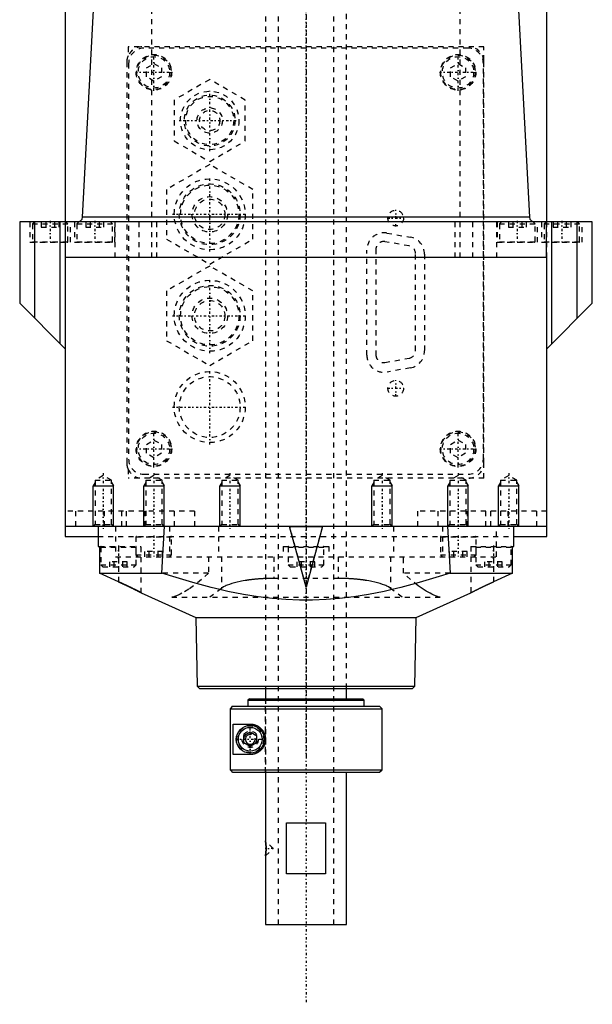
# Model space of a CAD drawing. Extents: x -88 to 88, y -489 to 213.
# Tile 1 of 4: x -57 to 57, y -489 to -295. Entities that reach past the tile are written whole.
import ezdxf

# ---------------------------------------------------------------- set-up
doc = ezdxf.new("R2010")
doc.units = 0
doc.linetypes.add('CENTER', pattern=[1.5, 0.45, -0.5, 0.05, -0.5])
doc.linetypes.add('DASHED', pattern=[2, 1, -1])
for name, color, linetype in [('AM_0', 7, 'CONTINUOUS'), ('AM_10', 7, 'CONTINUOUS'), ('AM_3', 7, 'DASHED'), ('AM_7', 7, 'CENTER')]:
    doc.layers.add(name, color=color, linetype=linetype)

msp = doc.modelspace()

# ---------------------------------------------------------------- linework, layer by layer
at = {"layer": 'AM_0', "color": 7, "linetype": 'CONTINUOUS'}
for p, q in [((-44.1, -333.55), (-34.5, -151.1)), ((34.5, -151.1), (44.1, -333.55)), ((-47.5, -195.5), (-47.5, -334.5)), ((47.5, -334.5), (47.5, -195.5)), ((44.1, -333.55), (-44.1, -333.55)), ((-56.5, -334.5), (-56.5, -350.5)), ((56.5, -334.5), (-56.5, -334.5)), ((-53.53, -353.47), (-53.53, -334.5)), ((-48.48, -358.52), (-48.48, -334.5)), ((-47.45, -341.5), (-47.45, -334.5)), ((47.45, -341.5), (47.45, -334.5)), ((48.48, -358.52), (48.48, -334.5)), ((53.53, -353.47), (53.53, -334.5)), ((56.5, -350.5), (56.5, -334.5)), ((-47.5, -341.5), (-47.5, -396.5)), ((47.5, -341.5), (-47.5, -341.5)), ((47.5, -396.5), (47.5, -341.5)), ((-56.5, -350.5), (-47.5, -359.5)), ((47.5, -359.5), (56.5, -350.5)), ((-47.5, -394.5), (47.5, -394.5)), ((-41, -394.5), (-41, -398.5)), ((-28.46, -403.75), (-27.95, -394.5)), ((-13, -394.5), (-13, -394.5)), ((-3.25, -394.5), (-3.25, -394.53)), ((-3.25, -394.53), (3.25, -394.53)), ((0, -406.51), (-3.25, -394.53)), ((3.25, -394.53), (0, -406.51)), ((3.25, -394.5), (3.25, -394.53)), ((13, -394.5), (13, -394.5)), ((27.95, -394.5), (28.46, -403.75)), ((41, -398.5), (41, -394.5)), ((-47.5, -396.5), (-41.05, -396.5)), ((41.05, -396.5), (47.5, -396.5)), ((-41, -398.5), (-40.75, -398.5)), ((-40.75, -398.5), (-40.75, -403.75)), ((40.75, -403.75), (40.75, -398.5)), ((40.75, -398.5), (41, -398.5)), ((-37, -405.44), (-40.75, -403.75)), ((-40.75, -403.75), (-28.46, -403.75)), ((28.46, -403.75), (40.75, -403.75)), ((40.75, -403.75), (37, -405.44)), ((-32.5, -407.61), (-21.75, -412.5)), ((21.75, -412.5), (32.5, -407.61)), ((-21.75, -412.5), (-21.5, -426)), ((-21.75, -412.5), (21.75, -412.5)), ((21.5, -426), (21.75, -412.5)), ((-21.5, -426), (-21, -426.5)), ((-21.5, -426), (21.5, -426)), ((-21, -426.5), (21, -426.5)), ((-8, -426.5), (-8, -428.5)), ((8, -428.5), (8, -426.5)), ((21, -426.5), (21.5, -426)), ((-11.17, -428.5), (-11.48, -428.8)), ((-11.48, -428.8), (11.5, -428.8)), ((-11.48, -428.8), (-11.48, -430)), ((-11.17, -428.5), (11.2, -428.5)), ((11.5, -428.8), (11.2, -428.5)), ((11.5, -430), (11.5, -428.8)), ((-14.48, -430), (-14.98, -430.5)), ((-14.98, -430.5), (15, -430.5)), ((-14.98, -430.5), (-14.98, -442.5)), ((-14.48, -430), (14.5, -430)), ((15, -430.5), (14.5, -430)), ((15, -442.5), (15, -430.5)), ((-14.39, -433.5), (-11, -433.5)), ((-14.39, -439.5), (-14.39, -433.5)), ((-12.25, -435.78), (-11, -435.06)), ((-12.25, -437.22), (-12.25, -435.78)), ((-11, -435.06), (-9.75, -435.78)), ((-9.75, -435.78), (-9.75, -437.22)), ((-11, -437.94), (-12.25, -437.22)), ((-9.75, -437.22), (-11, -437.94)), ((-11, -439.5), (-14.39, -439.5)), ((-14.98, -442.5), (15, -442.5)), ((-14.98, -442.5), (-14.48, -443)), ((14.5, -443), (15, -442.5)), ((-14.48, -443), (14.5, -443)), ((-8, -443), (-8, -456.5)), ((8, -473), (8, -443)), ((-3.87, -453), (3.87, -453)), ((-3.87, -463), (-3.87, -453)), ((3.87, -453), (3.87, -463)), ((-8, -456.53), (-8, -456.5)), ((-7.98, -456.62), (-7.99, -456.57)), ((-7.95, -456.86), (-7.96, -456.77)), ((-8, -459.5), (-8, -459.47)), ((-8, -459.5), (-8, -473)), ((-7.99, -459.44), (-7.97, -459.33)), ((-7.96, -459.23), (-7.95, -459.13)), ((3.87, -463), (-3.87, -463)), ((-8, -473), (8, -473))]:
    msp.add_line(p, q, dxfattribs=at)
for points in [[(28.46, -403.75, 0), (26.29, -404.43, 0), (22.31, -405.6, 0), (18.71, -406.56, 0), (17.02, -406.97, 0), (15.4, -407.33, 0), (12.32, -407.94, 0), (9.42, -408.41, 0), (6.64, -408.75, 0), (3.95, -408.97, 0), (1.31, -409.08, 0), (0, -409.1, 0), (-1.31, -409.08, 0), (-3.95, -408.97, 0), (-6.64, -408.75, 0), (-9.42, -408.41, 0), (-12.32, -407.94, 0), (-15.4, -407.33, 0), (-17.02, -406.97, 0), (-18.71, -406.56, 0), (-22.31, -405.6, 0), (-26.29, -404.43, 0), (-28.46, -403.75, 0)], [(-37, -405.44, 0), (-36.97, -405.46, 0), (-36.91, -405.49, 0), (-36.84, -405.51, 0), (-36.81, -405.53, 0), (-36.78, -405.54, 0), (-36.72, -405.57, 0), (-36.66, -405.6, 0), (-36.6, -405.63, 0), (-36.54, -405.65, 0), (-36.48, -405.68, 0), (-36.45, -405.69, 0), (-36.42, -405.71, 0), (-36.36, -405.74, 0), (-36.3, -405.76, 0), (-36.24, -405.79, 0), (-36.18, -405.82, 0), (-36.12, -405.85, 0), (-36.09, -405.86, 0), (-36.06, -405.88, 0), (-36, -405.9, 0), (-35.93, -405.93, 0), (-35.9, -405.95, 0), (-35.87, -405.96, 0), (-35.81, -405.99, 0), (-35.75, -406.02, 0), (-35.72, -406.03, 0), (-35.69, -406.05, 0), (-35.63, -406.07, 0), (-35.57, -406.1, 0), (-35.51, -406.13, 0), (-35.45, -406.16, 0), (-35.39, -406.19, 0), (-35.36, -406.2, 0), (-35.33, -406.22, 0), (-35.27, -406.24, 0), (-35.21, -406.27, 0), (-35.15, -406.3, 0), (-35.09, -406.33, 0), (-35.03, -406.36, 0), (-35, -406.37, 0), (-34.97, -406.38, 0), (-34.92, -406.41, 0), (-34.86, -406.44, 0), (-34.8, -406.47, 0), (-34.74, -406.49, 0), (-34.69, -406.52, 0), (-34.66, -406.54, 0), (-34.63, -406.55, 0), (-34.58, -406.58, 0), (-34.52, -406.6, 0), (-34.47, -406.63, 0), (-34.41, -406.65, 0), (-34.36, -406.68, 0), (-34.33, -406.69, 0), (-34.31, -406.71, 0), (-34.26, -406.73, 0), (-34.2, -406.76, 0), (-34.15, -406.78, 0), (-34.1, -406.81, 0), (-34.05, -406.83, 0), (-34.03, -406.84, 0), (-34.01, -406.85, 0), (-33.96, -406.88, 0), (-33.91, -406.9, 0), (-33.89, -406.91, 0), (-33.86, -406.92, 0), (-33.82, -406.95, 0), (-33.77, -406.97, 0), (-33.75, -406.98, 0), (-33.73, -406.99, 0), (-33.69, -407.01, 0), (-33.64, -407.03, 0), (-33.6, -407.05, 0), (-33.56, -407.07, 0), (-33.52, -407.09, 0), (-33.5, -407.1, 0), (-33.48, -407.11, 0), (-33.44, -407.13, 0), (-33.4, -407.15, 0), (-33.36, -407.17, 0), (-33.32, -407.19, 0), (-33.29, -407.21, 0), (-33.27, -407.22, 0), (-33.25, -407.23, 0), (-33.21, -407.25, 0), (-33.18, -407.27, 0), (-33.14, -407.28, 0), (-33.11, -407.3, 0), (-33.07, -407.32, 0), (-33.06, -407.33, 0), (-33.04, -407.34, 0), (-33.01, -407.35, 0), (-32.98, -407.37, 0), (-32.95, -407.38, 0), (-32.92, -407.4, 0), (-32.89, -407.41, 0), (-32.88, -407.42, 0), (-32.86, -407.43, 0), (-32.84, -407.44, 0), (-32.81, -407.45, 0), (-32.79, -407.47, 0), (-32.76, -407.48, 0), (-32.74, -407.49, 0), (-32.73, -407.5, 0), (-32.72, -407.5, 0), (-32.7, -407.51, 0), (-32.68, -407.52, 0), (-32.67, -407.53, 0), (-32.66, -407.53, 0), (-32.64, -407.54, 0), (-32.62, -407.55, 0), (-32.62, -407.55, 0), (-32.61, -407.56, 0), (-32.59, -407.57, 0), (-32.58, -407.57, 0), (-32.57, -407.58, 0), (-32.56, -407.58, 0), (-32.55, -407.59, 0), (-32.54, -407.59, 0), (-32.54, -407.59, 0), (-32.53, -407.6, 0), (-32.52, -407.6, 0), (-32.52, -407.61, 0), (-32.51, -407.61, 0), (-32.51, -407.61, 0), (-32.5, -407.61, 0), (-32.5, -407.61, 0), (-32.5, -407.61, 0), (-32.5, -407.61, 0), (-32.5, -407.61, 0)], [(32.5, -407.61, 0), (32.5, -407.61, 0), (32.5, -407.61, 0), (32.5, -407.61, 0), (32.5, -407.61, 0), (32.51, -407.61, 0), (32.51, -407.61, 0), (32.52, -407.61, 0), (32.52, -407.6, 0), (32.53, -407.6, 0), (32.54, -407.59, 0), (32.54, -407.59, 0), (32.55, -407.59, 0), (32.56, -407.58, 0), (32.57, -407.58, 0), (32.58, -407.57, 0), (32.59, -407.57, 0), (32.61, -407.56, 0), (32.62, -407.55, 0), (32.62, -407.55, 0), (32.64, -407.54, 0), (32.66, -407.53, 0), (32.67, -407.53, 0), (32.68, -407.52, 0), (32.7, -407.51, 0), (32.72, -407.5, 0), (32.73, -407.5, 0), (32.74, -407.49, 0), (32.76, -407.48, 0), (32.79, -407.47, 0), (32.81, -407.45, 0), (32.84, -407.44, 0), (32.86, -407.43, 0), (32.88, -407.42, 0), (32.89, -407.41, 0), (32.92, -407.4, 0), (32.95, -407.38, 0), (32.98, -407.37, 0), (33.01, -407.35, 0), (33.04, -407.34, 0), (33.06, -407.33, 0), (33.07, -407.32, 0), (33.11, -407.3, 0), (33.14, -407.28, 0), (33.18, -407.27, 0), (33.21, -407.25, 0), (33.25, -407.23, 0), (33.27, -407.22, 0), (33.29, -407.21, 0), (33.32, -407.19, 0), (33.36, -407.17, 0), (33.4, -407.15, 0), (33.44, -407.13, 0), (33.48, -407.11, 0), (33.5, -407.1, 0), (33.52, -407.09, 0), (33.56, -407.07, 0), (33.6, -407.05, 0), (33.64, -407.03, 0), (33.69, -407.01, 0), (33.73, -406.99, 0), (33.75, -406.98, 0), (33.77, -406.97, 0), (33.82, -406.95, 0), (33.86, -406.92, 0), (33.89, -406.91, 0), (33.91, -406.9, 0), (33.96, -406.88, 0), (34.01, -406.85, 0), (34.03, -406.84, 0), (34.05, -406.83, 0), (34.1, -406.81, 0), (34.15, -406.78, 0), (34.2, -406.76, 0), (34.26, -406.73, 0), (34.31, -406.71, 0), (34.33, -406.69, 0), (34.36, -406.68, 0), (34.41, -406.65, 0), (34.47, -406.63, 0), (34.52, -406.6, 0), (34.58, -406.58, 0), (34.63, -406.55, 0), (34.66, -406.54, 0), (34.69, -406.52, 0), (34.74, -406.49, 0), (34.8, -406.47, 0), (34.86, -406.44, 0), (34.92, -406.41, 0), (34.97, -406.38, 0), (35, -406.37, 0), (35.03, -406.36, 0), (35.09, -406.33, 0), (35.15, -406.3, 0), (35.21, -406.27, 0), (35.27, -406.24, 0), (35.33, -406.22, 0), (35.36, -406.2, 0), (35.39, -406.19, 0), (35.45, -406.16, 0), (35.51, -406.13, 0), (35.57, -406.1, 0), (35.63, -406.07, 0), (35.69, -406.05, 0), (35.72, -406.03, 0), (35.75, -406.02, 0), (35.81, -405.99, 0), (35.87, -405.96, 0), (35.9, -405.95, 0), (35.93, -405.93, 0), (36, -405.9, 0), (36.06, -405.88, 0), (36.09, -405.86, 0), (36.12, -405.85, 0), (36.18, -405.82, 0), (36.24, -405.79, 0), (36.3, -405.76, 0), (36.36, -405.74, 0), (36.42, -405.71, 0), (36.45, -405.69, 0), (36.48, -405.68, 0), (36.54, -405.65, 0), (36.6, -405.63, 0), (36.66, -405.6, 0), (36.72, -405.57, 0), (36.78, -405.54, 0), (36.81, -405.53, 0), (36.84, -405.51, 0), (36.91, -405.49, 0), (36.97, -405.46, 0), (37, -405.44, 0)], [(-11, -433.5, 0), (-10.97, -433.5, 0), (-10.9, -433.5, 0), (-10.83, -433.5, 0), (-10.8, -433.51, 0), (-10.76, -433.51, 0), (-10.69, -433.52, 0), (-10.62, -433.52, 0), (-10.55, -433.53, 0), (-10.47, -433.55, 0), (-10.4, -433.56, 0), (-10.36, -433.57, 0), (-10.33, -433.58, 0), (-10.25, -433.59, 0), (-10.18, -433.62, 0), (-10.1, -433.64, 0), (-10.03, -433.66, 0), (-9.95, -433.69, 0), (-9.92, -433.7, 0), (-9.88, -433.72, 0), (-9.8, -433.75, 0), (-9.73, -433.78, 0), (-9.69, -433.8, 0), (-9.65, -433.82, 0), (-9.58, -433.86, 0), (-9.51, -433.9, 0), (-9.47, -433.92, 0), (-9.44, -433.94, 0), (-9.36, -433.99, 0), (-9.29, -434.03, 0), (-9.22, -434.08, 0), (-9.16, -434.13, 0), (-9.09, -434.19, 0), (-9.06, -434.22, 0), (-9.02, -434.24, 0), (-8.96, -434.3, 0), (-8.89, -434.36, 0), (-8.83, -434.43, 0), (-8.77, -434.49, 0), (-8.71, -434.56, 0), (-8.69, -434.59, 0), (-8.66, -434.63, 0), (-8.6, -434.7, 0), (-8.55, -434.77, 0), (-8.49, -434.85, 0), (-8.44, -434.93, 0), (-8.39, -435.02, 0), (-8.37, -435.06, 0), (-8.34, -435.1, 0), (-8.3, -435.19, 0), (-8.26, -435.28, 0), (-8.22, -435.37, 0), (-8.18, -435.47, 0), (-8.15, -435.56, 0), (-8.13, -435.61, 0), (-8.12, -435.66, 0), (-8.09, -435.76, 0), (-8.07, -435.86, 0), (-8.05, -435.95, 0), (-8.03, -436.05, 0), (-8.02, -436.15, 0), (-8.01, -436.2, 0), (-8.01, -436.25, 0), (-8, -436.35, 0), (-8, -436.45, 0), (-8, -436.5, 0), (-8, -436.55, 0), (-8, -436.65, 0), (-8.01, -436.75, 0), (-8.01, -436.8, 0), (-8.02, -436.85, 0), (-8.03, -436.95, 0), (-8.05, -437.05, 0), (-8.07, -437.14, 0), (-8.09, -437.24, 0), (-8.12, -437.34, 0), (-8.13, -437.39, 0), (-8.15, -437.44, 0), (-8.18, -437.53, 0), (-8.22, -437.63, 0), (-8.26, -437.72, 0), (-8.3, -437.81, 0), (-8.34, -437.9, 0), (-8.37, -437.94, 0), (-8.39, -437.98, 0), (-8.44, -438.07, 0), (-8.49, -438.15, 0), (-8.55, -438.23, 0), (-8.6, -438.3, 0), (-8.66, -438.37, 0), (-8.69, -438.41, 0), (-8.71, -438.44, 0), (-8.77, -438.51, 0), (-8.83, -438.57, 0), (-8.89, -438.64, 0), (-8.96, -438.7, 0), (-9.02, -438.76, 0), (-9.06, -438.78, 0), (-9.09, -438.81, 0), (-9.16, -438.87, 0), (-9.22, -438.92, 0), (-9.29, -438.97, 0), (-9.36, -439.01, 0), (-9.44, -439.06, 0), (-9.47, -439.08, 0), (-9.51, -439.1, 0), (-9.58, -439.14, 0), (-9.65, -439.18, 0), (-9.69, -439.2, 0), (-9.73, -439.22, 0), (-9.8, -439.25, 0), (-9.88, -439.28, 0), (-9.92, -439.3, 0), (-9.95, -439.31, 0), (-10.03, -439.34, 0), (-10.1, -439.36, 0), (-10.18, -439.38, 0), (-10.25, -439.41, 0), (-10.33, -439.42, 0), (-10.36, -439.43, 0), (-10.4, -439.44, 0), (-10.47, -439.45, 0), (-10.55, -439.47, 0), (-10.62, -439.48, 0), (-10.69, -439.48, 0), (-10.76, -439.49, 0), (-10.8, -439.49, 0), (-10.83, -439.5, 0), (-10.9, -439.5, 0), (-10.97, -439.5, 0), (-11, -439.5, 0)], [(-8, -456.5, 0), (-8, -456.5, 0), (-8, -456.5, 0), (-8, -456.5, 0), (-8, -456.51, 0), (-8, -456.51, 0), (-8, -456.51, 0), (-8, -456.52, 0), (-8, -456.53, 0), (-7.99, -456.54, 0), (-7.99, -456.55, 0), (-7.99, -456.55, 0), (-7.99, -456.56, 0), (-7.99, -456.57, 0), (-7.99, -456.59, 0), (-7.98, -456.61, 0), (-7.98, -456.62, 0), (-7.98, -456.64, 0), (-7.98, -456.65, 0), (-7.98, -456.66, 0), (-7.97, -456.68, 0), (-7.97, -456.7, 0), (-7.97, -456.72, 0), (-7.97, -456.73, 0), (-7.96, -456.75, 0), (-7.96, -456.78, 0), (-7.96, -456.79, 0), (-7.96, -456.8, 0), (-7.95, -456.83, 0), (-7.95, -456.86, 0), (-7.95, -456.89, 0), (-7.94, -456.91, 0), (-7.94, -456.94, 0), (-7.94, -456.96, 0), (-7.94, -456.97, 0), (-7.93, -457.01, 0), (-7.93, -457.04, 0), (-7.93, -457.07, 0), (-7.92, -457.1, 0), (-7.92, -457.14, 0), (-7.92, -457.16, 0), (-7.92, -457.17, 0), (-7.91, -457.21, 0), (-7.91, -457.25, 0), (-7.91, -457.29, 0), (-7.9, -457.32, 0), (-7.9, -457.36, 0), (-7.9, -457.38, 0), (-7.9, -457.4, 0), (-7.9, -457.44, 0), (-7.89, -457.48, 0), (-7.89, -457.52, 0), (-7.89, -457.57, 0), (-7.89, -457.61, 0), (-7.89, -457.63, 0), (-7.89, -457.65, 0), (-7.89, -457.69, 0), (-7.88, -457.73, 0), (-7.88, -457.77, 0), (-7.88, -457.82, 0), (-7.88, -457.86, 0), (-7.88, -457.88, 0), (-7.88, -457.9, 0), (-7.88, -457.94, 0), (-7.88, -457.98, 0), (-7.88, -458, 0), (-7.88, -458.02, 0), (-7.88, -458.06, 0), (-7.88, -458.1, 0), (-7.88, -458.12, 0), (-7.88, -458.14, 0), (-7.88, -458.19, 0), (-7.88, -458.23, 0), (-7.88, -458.27, 0), (-7.89, -458.31, 0), (-7.89, -458.35, 0), (-7.89, -458.37, 0), (-7.89, -458.39, 0), (-7.89, -458.44, 0), (-7.89, -458.48, 0), (-7.89, -458.52, 0), (-7.9, -458.56, 0), (-7.9, -458.6, 0), (-7.9, -458.62, 0), (-7.9, -458.64, 0), (-7.9, -458.68, 0), (-7.91, -458.72, 0), (-7.91, -458.75, 0), (-7.91, -458.79, 0), (-7.92, -458.83, 0), (-7.92, -458.84, 0), (-7.92, -458.86, 0), (-7.92, -458.9, 0), (-7.93, -458.93, 0), (-7.93, -458.96, 0), (-7.93, -459, 0), (-7.94, -459.03, 0), (-7.94, -459.04, 0), (-7.94, -459.06, 0), (-7.94, -459.09, 0), (-7.95, -459.11, 0), (-7.95, -459.14, 0), (-7.95, -459.17, 0), (-7.96, -459.2, 0), (-7.96, -459.21, 0), (-7.96, -459.22, 0), (-7.96, -459.25, 0), (-7.97, -459.27, 0), (-7.97, -459.29, 0), (-7.97, -459.3, 0), (-7.97, -459.32, 0), (-7.98, -459.34, 0), (-7.98, -459.35, 0), (-7.98, -459.36, 0), (-7.98, -459.38, 0), (-7.98, -459.4, 0), (-7.99, -459.41, 0), (-7.99, -459.43, 0), (-7.99, -459.44, 0), (-7.99, -459.45, 0), (-7.99, -459.45, 0), (-7.99, -459.46, 0), (-8, -459.47, 0), (-8, -459.48, 0), (-8, -459.49, 0), (-8, -459.49, 0), (-8, -459.49, 0), (-8, -459.5, 0), (-8, -459.5, 0), (-8, -459.5, 0), (-8, -459.5, 0)]]:
    msp.add_polyline3d(points, dxfattribs=at)
for radius in [2.75, 2.35]:
    msp.add_circle((-11, -436.5), radius, dxfattribs=at)
for centre, start, end in [((-45.1, -333.5), 270, 356.988), ((45.1, -333.5), 183.012, 270)]:
    msp.add_arc(centre, 1, start, end, dxfattribs=at)
at = {"layer": 'AM_10', "color": 7, "linetype": 'CONTINUOUS'}
for p, q in [((-41.62, -385.84), (-42, -386.5)), ((-38.38, -385.84), (-38, -386.5)), ((-31.62, -385.84), (-32, -386.5)), ((-28.38, -385.84), (-28, -386.5)), ((-16.62, -385.84), (-17, -386.5)), ((-13.38, -385.84), (-13, -386.5)), ((13.38, -385.84), (13, -386.5)), ((16.62, -385.84), (17, -386.5)), ((28.38, -385.84), (28, -386.5)), ((31.62, -385.84), (32, -386.5)), ((38.38, -385.84), (38, -386.5)), ((41.62, -385.84), (42, -386.5)), ((-42, -394.5), (-42, -386.5)), ((-42, -386.5), (-38, -386.5)), ((-38, -394.5), (-38, -386.5)), ((-32, -394.5), (-32, -386.5)), ((-32, -386.5), (-28, -386.5)), ((-28, -394.5), (-28, -386.5)), ((-17, -394.5), (-17, -386.5)), ((-17, -386.5), (-13, -386.5)), ((-13, -394.5), (-13, -386.5)), ((13, -394.5), (13, -386.5)), ((13, -386.5), (17, -386.5)), ((17, -394.5), (17, -386.5)), ((28, -394.5), (28, -386.5)), ((28, -386.5), (32, -386.5)), ((32, -394.5), (32, -386.5)), ((38, -394.5), (38, -386.5)), ((38, -386.5), (42, -386.5)), ((42, -394.5), (42, -386.5))]:
    msp.add_line(p, q, dxfattribs=at)
msp.add_arc((-11, -436.5), 0.974, 75, 15, dxfattribs=at)
at = {"layer": 'AM_3', "color": 6, "linetype": 'DASHED'}
for p, q in [((-8, -158), (-8, -426.5)), ((-5.5, -158), (-5.5, -473)), ((5.5, -473), (5.5, -158)), ((8, -426.5), (8, -158)), ((-30.4, -341.5), (-30.4, -195.5)), ((30.4, -341.5), (30.4, -195.5)), ((35.1, -300), (-35.1, -300)), ((-35.1, -300), (-35.1, -301.75)), ((32, -300.25), (-32, -300.25)), ((35.1, -302.64), (35.1, -300)), ((-35.38, -303), (-35.38, -382)), ((-35, -303.25), (-35, -381.25)), ((-31.5, -304.13), (-30, -303.27)), ((-31.5, -305.87), (-31.5, -304.13)), ((-30, -303.27), (-28.5, -304.13)), ((-28.5, -304.13), (-28.5, -305.87)), ((28.5, -304.13), (30, -303.27)), ((28.5, -305.87), (28.5, -304.13)), ((30, -303.27), (31.5, -304.13)), ((31.5, -304.13), (31.5, -305.87)), ((35, -381.25), (35, -303.25)), ((35.12, -382), (35.12, -303)), ((-30, -306.73), (-31.5, -305.87)), ((-28.5, -305.87), (-30, -306.73)), ((-19, -306.42), (-26, -310.46)), ((-12, -310.46), (-19, -306.42)), ((30, -306.73), (28.5, -305.87)), ((31.5, -305.87), (30, -306.73)), ((-26, -310.46), (-26, -318.54)), ((-12, -318.54), (-12, -310.46)), ((-26, -318.54), (-19, -322.58)), ((-19, -322.58), (-12, -318.54)), ((-19, -323.19), (-27.5, -328.09)), ((-10.5, -328.09), (-19, -323.19)), ((-27.5, -328.09), (-27.5, -337.91)), ((-10.5, -337.91), (-10.5, -328.09)), ((44.1, -333.53), (-44.1, -333.53)), ((-54.5, -334.5), (-54.5, -338.5)), ((-53.6, -334.5), (-54, -334.9)), ((-54, -334.9), (-54, -338.4)), ((-54, -334.9), (-47, -334.9)), ((-52.23, -334.5), (-52.23, -335.5)), ((-52.23, -335.5), (-48.77, -335.5)), ((-51.37, -334.5), (-51.37, -335.5)), ((-49.63, -334.5), (-49.63, -335.5)), ((-48.77, -334.5), (-48.77, -335.5)), ((-47.5, -334.5), (-47.5, -341.5)), ((-47, -334.9), (-47.4, -334.5)), ((-47, -338.4), (-47, -334.9)), ((-46.5, -338.5), (-46.5, -334.5)), ((-45.7, -334.5), (-45.7, -338.5)), ((-44.8, -334.5), (-45.2, -334.9)), ((-45.2, -334.9), (-45.2, -338.4)), ((-45.2, -334.9), (-38.2, -334.9)), ((-43.43, -334.5), (-43.43, -335.5)), ((-43.43, -335.5), (-39.97, -335.5)), ((-42.57, -334.5), (-42.57, -335.5)), ((-40.83, -334.5), (-40.83, -335.5)), ((-39.97, -334.5), (-39.97, -335.5)), ((-38.2, -334.9), (-38.6, -334.5)), ((-38.2, -338.4), (-38.2, -334.9)), ((-37.7, -338.5), (-37.7, -334.5)), ((-37.67, -341.5), (-37.67, -334.5)), ((-32.91, -341.5), (-32.91, -334.5)), ((-29.41, -341.5), (-29.41, -334.5)), ((29.41, -341.5), (29.41, -334.5)), ((32.91, -341.5), (32.91, -334.5)), ((37.67, -341.5), (37.67, -334.5)), ((37.7, -334.5), (37.7, -338.5)), ((38.6, -334.5), (38.2, -334.9)), ((38.2, -334.9), (38.2, -338.4)), ((38.2, -334.9), (45.2, -334.9)), ((39.97, -334.5), (39.97, -335.5)), ((39.97, -335.5), (43.43, -335.5)), ((40.83, -334.5), (40.83, -335.5)), ((42.57, -334.5), (42.57, -335.5)), ((43.43, -334.5), (43.43, -335.5)), ((45.2, -334.9), (44.8, -334.5)), ((45.2, -338.4), (45.2, -334.9)), ((45.7, -338.5), (45.7, -334.5)), ((46.5, -334.5), (46.5, -338.5)), ((47.4, -334.5), (47, -334.9)), ((47, -334.9), (47, -338.4)), ((47, -334.9), (54, -334.9)), ((47.5, -341.5), (47.5, -334.5)), ((48.77, -334.5), (48.77, -335.5)), ((48.77, -335.5), (52.23, -335.5)), ((49.63, -334.5), (49.63, -335.5)), ((51.37, -334.5), (51.37, -335.5)), ((52.23, -334.5), (52.23, -335.5)), ((54, -334.9), (53.6, -334.5)), ((54, -338.4), (54, -334.9)), ((54.5, -338.5), (54.5, -334.5)), ((15.98, -336.7), (20.58, -337.5)), ((-54.5, -338.5), (-46.5, -338.5)), ((-54, -338.4), (-47, -338.4)), ((-45.7, -338.5), (-37.7, -338.5)), ((-45.2, -338.4), (-38.2, -338.4)), ((-27.5, -337.91), (-19, -342.81)), ((-19, -342.81), (-10.5, -337.91)), ((20.36, -339.24), (15.56, -338.39)), ((37.7, -338.5), (45.7, -338.5)), ((38.2, -338.4), (45.2, -338.4)), ((46.5, -338.5), (54.5, -338.5)), ((47, -338.4), (54, -338.4)), ((12, -360.75), (12, -340.05)), ((13.8, -339.86), (13.8, -360.74)), ((21.6, -359.89), (21.6, -340.71)), ((23.4, -340.85), (23.4, -359.93)), ((-19, -343.19), (-27.5, -348.09)), ((-10.5, -348.09), (-19, -343.19)), ((-27.5, -348.09), (-27.5, -357.91)), ((-10.5, -357.91), (-10.5, -348.09)), ((-27.5, -357.91), (-19, -362.81)), ((-19, -362.81), (-10.5, -357.91)), ((15.56, -362.21), (20.36, -361.36)), ((20.6, -363.27), (16, -364.1)), ((-31.5, -378.38), (-30, -377.52)), ((-31.5, -380.12), (-31.5, -378.38)), ((-30, -377.52), (-28.5, -378.38)), ((-28.5, -378.38), (-28.5, -380.12)), ((28.5, -378.38), (30, -377.52)), ((28.5, -380.12), (28.5, -378.38)), ((30, -377.52), (31.5, -378.38)), ((31.5, -378.38), (31.5, -380.12)), ((-30, -380.98), (-31.5, -380.12)), ((-28.5, -380.12), (-30, -380.98)), ((30, -380.98), (28.5, -380.12)), ((31.5, -380.12), (30, -380.98)), ((35.1, -385), (35.1, -382.36)), ((-35.1, -383.25), (-35.1, -385)), ((-32, -384.25), (32, -384.25)), ((-40, -384.5), (-41.62, -385.44)), ((-41.62, -385.44), (-41.62, -394.12)), ((-41.62, -385.44), (-38.38, -385.44)), ((-38.38, -385.44), (-40, -384.5)), ((-38.38, -394.12), (-38.38, -385.44)), ((35.1, -385), (-35.1, -385)), ((-30, -384.5), (-31.62, -385.44)), ((-31.62, -385.44), (-31.62, -394.12)), ((-31.62, -385.44), (-28.38, -385.44)), ((-28.38, -385.44), (-30, -384.5)), ((-28.38, -394.12), (-28.38, -385.44)), ((-15, -384.5), (-16.62, -385.44)), ((-16.62, -385.44), (-16.62, -394.12)), ((-16.62, -385.44), (-13.38, -385.44)), ((-13.38, -385.44), (-15, -384.5)), ((-13.38, -394.12), (-13.38, -385.44)), ((15, -384.5), (13.38, -385.44)), ((13.38, -385.44), (13.38, -394.12)), ((13.38, -385.44), (16.62, -385.44)), ((16.62, -385.44), (15, -384.5)), ((16.62, -394.12), (16.62, -385.44)), ((30, -384.5), (28.38, -385.44)), ((28.38, -385.44), (28.38, -394.12)), ((28.38, -385.44), (31.62, -385.44)), ((31.62, -385.44), (30, -384.5)), ((31.62, -394.12), (31.62, -385.44)), ((40, -384.5), (38.38, -385.44)), ((38.38, -385.44), (38.38, -394.12)), ((38.38, -385.44), (41.62, -385.44)), ((41.62, -385.44), (40, -384.5)), ((41.62, -394.12), (41.62, -385.44)), ((-22, -391.5), (-47.5, -391.5)), ((-45.5, -391.5), (-45.5, -394.5)), ((-39.87, -391.5), (-39.87, -394.5)), ((-39.81, -391.5), (-39.81, -394.5)), ((-36.41, -391.5), (-36.41, -394.5)), ((-35.5, -391.5), (-35.5, -394.5)), ((-31.79, -391.5), (-31.79, -394.5)), ((-26.02, -391.5), (-26.02, -394.5)), ((-22, -391.5), (-22, -394.5)), ((47.5, -391.5), (22, -391.5)), ((22, -391.5), (22, -394.5)), ((26.02, -391.5), (26.02, -394.5)), ((31.79, -391.5), (31.79, -394.5)), ((35.5, -394.5), (35.5, -391.5)), ((36.41, -391.5), (36.41, -394.5)), ((39.81, -391.5), (39.81, -394.5)), ((39.87, -391.5), (39.87, -394.5)), ((45.5, -391.5), (45.5, -394.5)), ((-41.62, -394.12), (-42, -394.5)), ((-41.62, -394.12), (-38.38, -394.12)), ((-38, -394.5), (-38.38, -394.12)), ((-37.56, -394.5), (-37.56, -400.5)), ((-31.62, -394.12), (-32, -394.5)), ((-31.62, -394.12), (-28.38, -394.12)), ((-28, -394.5), (-28.38, -394.12)), ((-26.92, -394.5), (-26.92, -400.5)), ((-17.25, -394.5), (-17.25, -400.5)), ((-16.62, -394.12), (-17, -394.5)), ((-16.62, -394.12), (-13.38, -394.12)), ((-13, -394.5), (-13.38, -394.12)), ((0, -406.48), (-3.25, -394.5)), ((3.25, -394.5), (0, -406.48)), ((13.38, -394.12), (13, -394.5)), ((13.38, -394.12), (16.62, -394.12)), ((17, -394.5), (16.62, -394.12)), ((17.25, -394.5), (17.25, -400.5)), ((26.92, -394.5), (26.92, -400.5)), ((28.38, -394.12), (28, -394.5)), ((28.38, -394.12), (31.62, -394.12)), ((32, -394.5), (31.62, -394.12)), ((37.56, -400.5), (37.56, -394.5)), ((38.38, -394.12), (38, -394.5)), ((38.38, -394.12), (41.62, -394.12)), ((42, -394.5), (41.62, -394.12)), ((-41.05, -396.5), (41.05, -396.5)), ((-33.55, -396.6), (-33.55, -400.1)), ((-33.55, -396.6), (-26.55, -396.6)), ((-26.55, -400.1), (-26.55, -396.6)), ((26.55, -396.6), (26.55, -400.1)), ((26.55, -396.6), (33.55, -396.6)), ((33.55, -400.1), (33.55, -396.6)), ((-40.75, -398.5), (-32.5, -398.5)), ((-40.5, -398.6), (-40.5, -402.1)), ((-40.5, -398.6), (-33.5, -398.6)), ((-37, -398.5), (-37, -405.44)), ((-33.5, -402.1), (-33.5, -398.6)), ((-32.5, -407.61), (-32.5, -398.5)), ((-31.78, -400.5), (-31.78, -399.5)), ((-28.32, -399.5), (-31.78, -399.5)), ((-30.92, -400.5), (-30.92, -399.5)), ((-29.19, -400.5), (-29.19, -399.5)), ((-28.32, -400.5), (-28.32, -399.5)), ((-4.5, -398.5), (-4.5, -400.5)), ((-4.5, -398.5), (4.5, -398.5)), ((-3.5, -398.6), (-3.5, -402.1)), ((-3.5, -398.6), (3.5, -398.6)), ((3.5, -402.1), (3.5, -398.6)), ((4.5, -398.5), (4.5, -400.5)), ((28.32, -400.5), (28.32, -399.5)), ((31.78, -399.5), (28.32, -399.5)), ((29.19, -400.5), (29.19, -399.5)), ((30.92, -400.5), (30.92, -399.5)), ((31.78, -400.5), (31.78, -399.5)), ((32.5, -398.5), (32.5, -407.61)), ((32.5, -398.5), (40.75, -398.5)), ((33.5, -398.6), (33.5, -402.1)), ((33.5, -398.6), (40.5, -398.6)), ((37, -398.5), (37, -405.44)), ((40.5, -402.1), (40.5, -398.6)), ((-38.73, -402.5), (-38.73, -401.5)), ((-35.27, -401.5), (-38.73, -401.5)), ((-37.87, -402.5), (-37.87, -401.5)), ((-37.56, -400.5), (37.56, -400.5)), ((-36.13, -402.5), (-36.13, -401.5)), ((-35.27, -402.5), (-35.27, -401.5)), ((-33.55, -400.1), (-33.15, -400.5)), ((-33.55, -400.1), (-26.55, -400.1)), ((-26.95, -400.5), (-26.55, -400.1)), ((-19.24, -400.5), (-19.24, -403.75)), ((-16.7, -400.5), (-16.7, -406.75)), ((-6.35, -400.5), (-6.35, -404.78)), ((-1.73, -402.5), (-1.73, -401.5)), ((1.73, -401.5), (-1.73, -401.5)), ((-0.87, -402.5), (-0.87, -401.5)), ((0.87, -402.5), (0.87, -401.5)), ((1.73, -402.5), (1.73, -401.5)), ((6.35, -400.5), (6.35, -404.78)), ((16.7, -400.5), (16.7, -406.75)), ((19.24, -403.75), (19.24, -400.5)), ((26.55, -400.1), (26.95, -400.5)), ((26.55, -400.1), (33.55, -400.1)), ((33.15, -400.5), (33.55, -400.1)), ((35.27, -402.5), (35.27, -401.5)), ((38.73, -401.5), (35.27, -401.5)), ((36.13, -402.5), (36.13, -401.5)), ((37.87, -402.5), (37.87, -401.5)), ((38.73, -402.5), (38.73, -401.5)), ((-40.5, -402.1), (-40.1, -402.5)), ((-40.5, -402.1), (-33.5, -402.1)), ((-40.1, -402.5), (-33.9, -402.5)), ((-33.9, -402.5), (-33.5, -402.1)), ((-19.24, -403.75), (-28.46, -403.75)), ((-3.5, -402.1), (-3.1, -402.5)), ((-3.5, -402.1), (3.5, -402.1)), ((-3.1, -402.5), (3.1, -402.5)), ((3.1, -402.5), (3.5, -402.1)), ((28.46, -403.75), (19.24, -403.75)), ((33.5, -402.1), (33.9, -402.5)), ((33.5, -402.1), (40.5, -402.1)), ((33.9, -402.5), (40.1, -402.5)), ((40.1, -402.5), (40.5, -402.1)), ((6.35, -404.78), (-6.35, -404.78)), ((-16.7, -406.75), (-18.97, -408.5)), ((0, -406.48), (0, -406.51)), ((18.97, -408.5), (16.7, -406.75)), ((-26.48, -408.5), (26.48, -408.5)), ((-11.32, -428.65), (-11.17, -428.5)), ((-8, -428.5), (-8, -443)), ((-7.96, -443), (-7.96, -428.5)), ((-14.98, -430.5), (-14.85, -430.37)), ((-14.73, -430.25), (-14.48, -430)), ((-14.48, -443), (-14.73, -442.75)), ((-6.5, -458), (-8, -456.5)), ((-7.99, -456.57), (-8, -456.53)), ((-8, -459.5), (-6.5, -458)), ((-7.96, -456.77), (-7.98, -456.62)), ((-8, -459.47), (-7.99, -459.44)), ((-7.97, -459.33), (-7.96, -459.23))]:
    msp.add_line(p, q, dxfattribs=at)
for points in [[(-35.1, -301.75, 0), (-35.12, -301.78, 0), (-35.14, -301.85, 0), (-35.17, -301.91, 0), (-35.18, -301.95, 0), (-35.2, -301.98, 0), (-35.22, -302.04, 0), (-35.24, -302.11, 0), (-35.26, -302.18, 0), (-35.28, -302.25, 0), (-35.3, -302.32, 0), (-35.3, -302.35, 0), (-35.31, -302.39, 0), (-35.33, -302.46, 0), (-35.34, -302.53, 0), (-35.35, -302.6, 0), (-35.36, -302.68, 0), (-35.36, -302.75, 0), (-35.37, -302.78, 0), (-35.37, -302.82, 0), (-35.37, -302.89, 0), (-35.37, -302.96, 0), (-35.38, -303, 0)], [(35.12, -303, 0), (35.12, -302.94, 0), (35.12, -302.82, 0), (35.11, -302.7, 0), (35.1, -302.64, 0)], [(-35.38, -382, 0), (-35.37, -382.04, 0), (-35.37, -382.11, 0), (-35.37, -382.18, 0), (-35.37, -382.22, 0), (-35.36, -382.25, 0), (-35.36, -382.32, 0), (-35.35, -382.4, 0), (-35.34, -382.47, 0), (-35.33, -382.54, 0), (-35.31, -382.61, 0), (-35.3, -382.65, 0), (-35.3, -382.68, 0), (-35.28, -382.75, 0), (-35.26, -382.82, 0), (-35.24, -382.89, 0), (-35.22, -382.96, 0), (-35.2, -383.02, 0), (-35.18, -383.05, 0), (-35.17, -383.09, 0), (-35.14, -383.15, 0), (-35.12, -383.22, 0), (-35.1, -383.25, 0)], [(35.1, -382.36, 0), (35.11, -382.3, 0), (35.12, -382.18, 0), (35.12, -382.06, 0), (35.12, -382, 0)], [(-19.24, -403.75, 0), (-20.64, -405.01, 0), (-23.13, -406.93, 0), (-24.47, -407.71, 0), (-24.84, -407.89, 0), (-25.21, -408.06, 0), (-25.39, -408.14, 0), (-25.57, -408.21, 0), (-25.93, -408.34, 0), (-26.3, -408.45, 0), (-26.48, -408.5, 0)], [(26.48, -408.5, 0), (26.3, -408.45, 0), (25.93, -408.34, 0), (25.57, -408.21, 0), (25.39, -408.14, 0), (25.21, -408.06, 0), (24.84, -407.89, 0), (24.47, -407.71, 0), (24.09, -407.51, 0), (23.71, -407.29, 0), (23.33, -407.05, 0), (23.13, -406.93, 0), (22.93, -406.79, 0), (22.54, -406.52, 0), (22.13, -406.22, 0), (20.64, -405.01, 0), (19.24, -403.75, 0)], [(-32.5, -407.61, 0), (-32.5, -407.61, 0), (-32.5, -407.61, 0), (-32.5, -407.61, 0), (-32.5, -407.61, 0), (-32.51, -407.61, 0), (-32.51, -407.61, 0), (-32.52, -407.61, 0), (-32.52, -407.6, 0), (-32.53, -407.6, 0), (-32.54, -407.59, 0), (-32.54, -407.59, 0), (-32.55, -407.59, 0), (-32.56, -407.58, 0), (-32.57, -407.58, 0), (-32.58, -407.57, 0), (-32.59, -407.57, 0), (-32.61, -407.56, 0), (-32.62, -407.55, 0), (-32.62, -407.55, 0), (-32.64, -407.54, 0), (-32.66, -407.53, 0), (-32.67, -407.53, 0), (-32.68, -407.52, 0), (-32.7, -407.51, 0), (-32.72, -407.5, 0), (-32.73, -407.5, 0), (-32.74, -407.49, 0), (-32.76, -407.48, 0), (-32.79, -407.47, 0), (-32.81, -407.45, 0), (-32.84, -407.44, 0), (-32.86, -407.43, 0), (-32.88, -407.42, 0), (-32.89, -407.41, 0), (-32.92, -407.4, 0), (-32.95, -407.38, 0), (-32.98, -407.37, 0), (-33.01, -407.35, 0), (-33.04, -407.34, 0), (-33.06, -407.33, 0), (-33.07, -407.32, 0), (-33.11, -407.3, 0), (-33.14, -407.28, 0), (-33.18, -407.27, 0), (-33.21, -407.25, 0), (-33.25, -407.23, 0), (-33.27, -407.22, 0), (-33.29, -407.21, 0), (-33.32, -407.19, 0), (-33.36, -407.17, 0), (-33.4, -407.15, 0), (-33.44, -407.13, 0), (-33.48, -407.11, 0), (-33.5, -407.1, 0), (-33.52, -407.09, 0), (-33.56, -407.07, 0), (-33.6, -407.05, 0), (-33.64, -407.03, 0), (-33.69, -407.01, 0), (-33.73, -406.99, 0), (-33.75, -406.98, 0), (-33.77, -406.97, 0), (-33.82, -406.95, 0), (-33.86, -406.92, 0), (-33.89, -406.91, 0), (-33.91, -406.9, 0), (-33.96, -406.88, 0), (-34.01, -406.85, 0), (-34.03, -406.84, 0), (-34.05, -406.83, 0), (-34.1, -406.81, 0), (-34.15, -406.78, 0), (-34.2, -406.76, 0), (-34.26, -406.73, 0), (-34.31, -406.71, 0), (-34.33, -406.69, 0), (-34.36, -406.68, 0), (-34.41, -406.65, 0), (-34.47, -406.63, 0), (-34.52, -406.6, 0), (-34.58, -406.58, 0), (-34.63, -406.55, 0), (-34.66, -406.54, 0), (-34.69, -406.52, 0), (-34.74, -406.49, 0), (-34.8, -406.47, 0), (-34.86, -406.44, 0), (-34.92, -406.41, 0), (-34.97, -406.38, 0), (-35, -406.37, 0), (-35.03, -406.36, 0), (-35.09, -406.33, 0), (-35.15, -406.3, 0), (-35.21, -406.27, 0), (-35.27, -406.24, 0), (-35.33, -406.22, 0), (-35.36, -406.2, 0), (-35.39, -406.19, 0), (-35.45, -406.16, 0), (-35.51, -406.13, 0), (-35.57, -406.1, 0), (-35.63, -406.07, 0), (-35.69, -406.05, 0), (-35.72, -406.03, 0), (-35.75, -406.02, 0), (-35.81, -405.99, 0), (-35.87, -405.96, 0), (-35.9, -405.95, 0), (-35.93, -405.93, 0), (-36, -405.9, 0), (-36.06, -405.88, 0), (-36.09, -405.86, 0), (-36.12, -405.85, 0), (-36.18, -405.82, 0), (-36.24, -405.79, 0), (-36.3, -405.76, 0), (-36.36, -405.74, 0), (-36.42, -405.71, 0), (-36.45, -405.69, 0), (-36.48, -405.68, 0), (-36.54, -405.65, 0), (-36.6, -405.63, 0), (-36.66, -405.6, 0), (-36.72, -405.57, 0), (-36.78, -405.54, 0), (-36.81, -405.53, 0), (-36.84, -405.51, 0), (-36.91, -405.49, 0), (-36.97, -405.46, 0), (-37, -405.44, 0)], [(-6.35, -404.78, 0), (-6.41, -404.78, 0), (-6.54, -404.78, 0), (-6.66, -404.78, 0), (-6.73, -404.78, 0), (-6.79, -404.78, 0), (-6.91, -404.78, 0), (-7.04, -404.79, 0), (-7.17, -404.79, 0), (-7.29, -404.79, 0), (-7.42, -404.79, 0), (-7.48, -404.8, 0), (-7.54, -404.8, 0), (-7.67, -404.8, 0), (-7.79, -404.81, 0), (-7.91, -404.81, 0), (-8.04, -404.81, 0), (-8.16, -404.82, 0), (-8.22, -404.82, 0), (-8.29, -404.83, 0), (-8.41, -404.83, 0), (-8.53, -404.84, 0), (-8.59, -404.84, 0), (-8.66, -404.85, 0), (-8.78, -404.85, 0), (-8.9, -404.86, 0), (-8.96, -404.86, 0), (-9.02, -404.87, 0), (-9.14, -404.88, 0), (-9.27, -404.89, 0), (-9.39, -404.89, 0), (-9.51, -404.9, 0), (-9.63, -404.91, 0), (-9.69, -404.92, 0), (-9.75, -404.92, 0), (-9.87, -404.93, 0), (-9.98, -404.95, 0), (-10.1, -404.96, 0), (-10.22, -404.97, 0), (-10.34, -404.98, 0), (-10.4, -404.99, 0), (-10.45, -404.99, 0), (-10.57, -405.01, 0), (-10.69, -405.02, 0), (-10.8, -405.03, 0), (-10.92, -405.05, 0), (-11.03, -405.06, 0), (-11.09, -405.07, 0), (-11.14, -405.07, 0), (-11.25, -405.09, 0), (-11.37, -405.1, 0), (-11.48, -405.12, 0), (-11.59, -405.14, 0), (-11.7, -405.15, 0), (-11.75, -405.16, 0), (-11.81, -405.17, 0), (-11.92, -405.19, 0), (-12.02, -405.2, 0), (-12.4, -405.27, 0), (-12.71, -405.32, 0), (-13.01, -405.38, 0), (-13.59, -405.51, 0), (-14.14, -405.65, 0), (-14.65, -405.8, 0), (-15.12, -405.95, 0), (-15.55, -406.12, 0), (-15.75, -406.2, 0), (-15.94, -406.29, 0), (-16.28, -406.47, 0), (-16.57, -406.65, 0), (-16.7, -406.75, 0)], [(16.7, -406.75, 0), (16.57, -406.65, 0), (16.28, -406.47, 0), (15.94, -406.29, 0), (15.75, -406.2, 0), (15.55, -406.12, 0), (15.12, -405.95, 0), (14.65, -405.8, 0), (14.14, -405.65, 0), (13.59, -405.51, 0), (13.01, -405.38, 0), (12.71, -405.32, 0), (12.4, -405.27, 0), (12.02, -405.2, 0), (11.92, -405.19, 0), (11.81, -405.17, 0), (11.75, -405.16, 0), (11.7, -405.15, 0), (11.59, -405.14, 0), (11.48, -405.12, 0), (11.37, -405.1, 0), (11.25, -405.09, 0), (11.14, -405.07, 0), (11.09, -405.07, 0), (11.03, -405.06, 0), (10.92, -405.05, 0), (10.8, -405.03, 0), (10.69, -405.02, 0), (10.57, -405.01, 0), (10.45, -404.99, 0), (10.4, -404.99, 0), (10.34, -404.98, 0), (10.22, -404.97, 0), (10.1, -404.96, 0), (9.98, -404.95, 0), (9.87, -404.93, 0), (9.75, -404.92, 0), (9.69, -404.92, 0), (9.63, -404.91, 0), (9.51, -404.9, 0), (9.39, -404.89, 0), (9.27, -404.89, 0), (9.14, -404.88, 0), (9.02, -404.87, 0), (8.96, -404.86, 0), (8.9, -404.86, 0), (8.78, -404.85, 0), (8.66, -404.85, 0), (8.59, -404.84, 0), (8.53, -404.84, 0), (8.41, -404.83, 0), (8.29, -404.83, 0), (8.22, -404.82, 0), (8.16, -404.82, 0), (8.04, -404.81, 0), (7.91, -404.81, 0), (7.79, -404.81, 0), (7.67, -404.8, 0), (7.54, -404.8, 0), (7.48, -404.8, 0), (7.42, -404.79, 0), (7.29, -404.79, 0), (7.17, -404.79, 0), (7.04, -404.79, 0), (6.91, -404.78, 0), (6.79, -404.78, 0), (6.73, -404.78, 0), (6.66, -404.78, 0), (6.54, -404.78, 0), (6.41, -404.78, 0), (6.35, -404.78, 0)], [(-7.95, -459.13, 0), (-7.95, -459.13, 0), (-7.95, -459.11, 0), (-7.94, -459.09, 0), (-7.94, -459.09, 0), (-7.94, -459.08, 0), (-7.94, -459.06, 0), (-7.94, -459.04, 0), (-7.94, -459.03, 0), (-7.93, -459.01, 0), (-7.93, -458.99, 0), (-7.93, -458.98, 0), (-7.93, -458.97, 0), (-7.93, -458.96, 0), (-7.93, -458.94, 0), (-7.93, -458.92, 0), (-7.92, -458.9, 0), (-7.92, -458.88, 0), (-7.92, -458.87, 0), (-7.92, -458.86, 0), (-7.92, -458.84, 0), (-7.92, -458.82, 0), (-7.92, -458.81, 0), (-7.91, -458.8, 0), (-7.91, -458.78, 0), (-7.91, -458.76, 0), (-7.91, -458.75, 0), (-7.91, -458.74, 0), (-7.91, -458.72, 0), (-7.91, -458.69, 0), (-7.9, -458.67, 0), (-7.9, -458.65, 0), (-7.9, -458.63, 0), (-7.9, -458.62, 0), (-7.9, -458.61, 0), (-7.9, -458.58, 0), (-7.9, -458.56, 0), (-7.9, -458.54, 0), (-7.89, -458.52, 0), (-7.89, -458.49, 0), (-7.89, -458.48, 0), (-7.89, -458.47, 0), (-7.89, -458.45, 0), (-7.89, -458.43, 0), (-7.89, -458.4, 0), (-7.89, -458.38, 0), (-7.89, -458.36, 0), (-7.89, -458.34, 0), (-7.89, -458.33, 0), (-7.89, -458.31, 0), (-7.88, -458.29, 0), (-7.88, -458.26, 0), (-7.88, -458.24, 0), (-7.88, -458.21, 0), (-7.88, -458.2, 0), (-7.88, -458.19, 0), (-7.88, -458.17, 0), (-7.88, -458.14, 0), (-7.88, -458.12, 0), (-7.88, -458.1, 0), (-7.88, -458.08, 0), (-7.88, -458.06, 0), (-7.88, -458.05, 0), (-7.88, -458.03, 0), (-7.88, -458.01, 0), (-7.88, -458, 0), (-7.88, -457.98, 0), (-7.88, -457.96, 0), (-7.88, -457.94, 0), (-7.88, -457.93, 0), (-7.88, -457.92, 0), (-7.88, -457.89, 0), (-7.88, -457.87, 0), (-7.88, -457.85, 0), (-7.88, -457.82, 0), (-7.88, -457.8, 0), (-7.88, -457.79, 0), (-7.88, -457.78, 0), (-7.88, -457.75, 0), (-7.88, -457.73, 0), (-7.88, -457.71, 0), (-7.89, -457.68, 0), (-7.89, -457.66, 0), (-7.89, -457.65, 0), (-7.89, -457.64, 0), (-7.89, -457.61, 0), (-7.89, -457.59, 0), (-7.89, -457.57, 0), (-7.89, -457.54, 0), (-7.89, -457.52, 0), (-7.89, -457.51, 0), (-7.89, -457.5, 0), (-7.89, -457.47, 0), (-7.9, -457.45, 0), (-7.9, -457.43, 0), (-7.9, -457.41, 0), (-7.9, -457.38, 0), (-7.9, -457.37, 0), (-7.9, -457.36, 0), (-7.9, -457.34, 0), (-7.91, -457.32, 0), (-7.91, -457.3, 0), (-7.91, -457.28, 0), (-7.91, -457.25, 0), (-7.91, -457.24, 0), (-7.91, -457.23, 0), (-7.91, -457.21, 0), (-7.92, -457.19, 0), (-7.92, -457.18, 0), (-7.92, -457.17, 0), (-7.92, -457.15, 0), (-7.92, -457.13, 0), (-7.92, -457.12, 0), (-7.92, -457.11, 0), (-7.92, -457.09, 0), (-7.93, -457.07, 0), (-7.93, -457.06, 0), (-7.93, -457.04, 0), (-7.93, -457.02, 0), (-7.93, -457.01, 0), (-7.93, -457, 0), (-7.94, -456.98, 0), (-7.94, -456.97, 0), (-7.94, -456.95, 0), (-7.94, -456.93, 0), (-7.94, -456.92, 0), (-7.94, -456.91, 0), (-7.94, -456.9, 0), (-7.95, -456.88, 0), (-7.95, -456.87, 0), (-7.95, -456.86, 0)]]:
    msp.add_polyline3d(points, dxfattribs=at)
for centre, radius in [((-30, -305), 3.5), ((-30, -305), 3.4), ((-30, -305), 3.1), ((30, -305), 3.5), ((30, -305), 3.4), ((30, -305), 3.1), ((-19, -314.5), 5.77), ((-19, -314.5), 5.01), ((-19, -314.5), 4.75), ((-19, -314.5), 2.5), ((-19, -314.5), 2), ((-19, -333), 7), ((-19, -333), 6), ((-19, -333), 5.75), ((-19, -333), 3.5), ((-19, -333), 3), ((17.7, -333.75), 1.55), ((-19, -353), 7), ((-19, -353), 6), ((-19, -353), 5.75), ((-19, -353), 3.5), ((-19, -353), 3), ((-19, -371), 7), ((-19, -371), 6), ((17.7, -367.3), 1.55), ((-30, -379.25), 3.5), ((-30, -379.25), 3.4), ((-30, -379.25), 3.1), ((30, -379.25), 3.5), ((30, -379.25), 3.4), ((30, -379.25), 3.1), ((-11, -436.5), 2.65), ((-11, -436.5), 1.6), ((-11, -436.5), 1.25)]:
    msp.add_circle(centre, radius, dxfattribs=at)
for centre, radius, start, end in [((-32.38, -303), 3, 90, 155.4326), ((-32, -303.25), 3, 90, 180), ((32, -303.25), 3, 0, 90), ((32.12, -303), 3, 6.8767, 90), ((15.4, -340.05), 3.4, 80.1342, 180), ((20, -340.85), 3.4, 0, 80.1342), ((-53.9, -338.4), 0.1, 180, 270), ((-47.1, -338.4), 0.1, 270, 0), ((-45.1, -338.4), 0.1, 180, 270), ((-38.3, -338.4), 0.1, 270, 0), ((15.3, -339.86), 1.5, 79.958, 180), ((20.1, -340.71), 1.5, 0, 79.958), ((38.3, -338.4), 0.1, 180, 270), ((45.1, -338.4), 0.1, 270, 0), ((47.1, -338.4), 0.1, 180, 270), ((53.9, -338.4), 0.1, 270, 0), ((15.4, -360.75), 3.4, 180, 280.1678), ((15.3, -360.74), 1.5, 180, 280.042), ((20.1, -359.89), 1.5, 280.042, 0), ((20, -359.93), 3.4, 280.1678, 0), ((-32, -381.25), 3, 180, 270), ((32, -381.25), 3, 270, 0), ((32.12, -382), 3, 270, 353.1233), ((-32.38, -382), 3, 204.5674, 270), ((-33.45, -396.6), 0.1, 90, 180), ((-26.65, -396.6), 0.1, 0, 90), ((26.65, -396.6), 0.1, 90, 180), ((33.45, -396.6), 0.1, 0, 90), ((-40.4, -398.6), 0.1, 90, 180), ((-33.6, -398.6), 0.1, 0, 90), ((-3.4, -398.6), 0.1, 90, 180), ((3.4, -398.6), 0.1, 0, 90), ((33.6, -398.6), 0.1, 90, 180), ((40.4, -398.6), 0.1, 0, 90)]:
    msp.add_arc(centre, radius, start, end, dxfattribs=at)
at = {"layer": 'AM_7', "color": 4, "linetype": 'CENTER'}
for p, q in [((0, -137.05), (0, -439.93)), ((0, -142.25), (0, -488.75)), ((-30, -308.68), (-30, -301.32)), ((30, -308.68), (30, -301.32)), ((-33.67, -305), (-26.32, -305)), ((26.32, -305), (33.67, -305)), ((-19, -320.56), (-19, -308.44)), ((-25.06, -314.5), (-12.94, -314.5)), ((-19, -340.35), (-19, -325.65)), ((-26.35, -333), (-11.65, -333)), ((16.07, -333.75), (19.33, -333.75)), ((17.7, -335.38), (17.7, -332.12)), ((-50.5, -334.3), (-50.5, -338.7)), ((-41.7, -334.3), (-41.7, -338.7)), ((41.7, -334.3), (41.7, -338.7)), ((50.5, -334.3), (50.5, -338.7)), ((-19, -360.35), (-19, -345.65)), ((-26.35, -353), (-11.65, -353)), ((-19, -378.35), (-19, -363.65)), ((17.7, -368.93), (17.7, -365.67)), ((16.07, -367.3), (19.33, -367.3)), ((-26.35, -371), (-11.65, -371)), ((-30, -382.93), (-30, -375.57)), ((30, -382.93), (30, -375.57)), ((-33.67, -379.25), (-26.32, -379.25)), ((26.32, -379.25), (33.67, -379.25)), ((-40, -384), (-40, -395)), ((-30, -384), (-30, -395)), ((-15, -384), (-15, -395)), ((15, -384), (15, -395)), ((30, -384), (30, -395)), ((40, -384), (40, -395)), ((-30.05, -396.3), (-30.05, -400.7)), ((30.05, -396.3), (30.05, -400.7)), ((-37, -398.3), (-37, -402.7)), ((37, -398.3), (37, -402.7)), ((-11, -439.39), (-11, -433.61)), ((-13.89, -436.5), (-8.11, -436.5)), ((-6.43, -458), (-8.08, -458))]:
    msp.add_line(p, q, dxfattribs=at)

doc.saveas('drawing.dxf')
